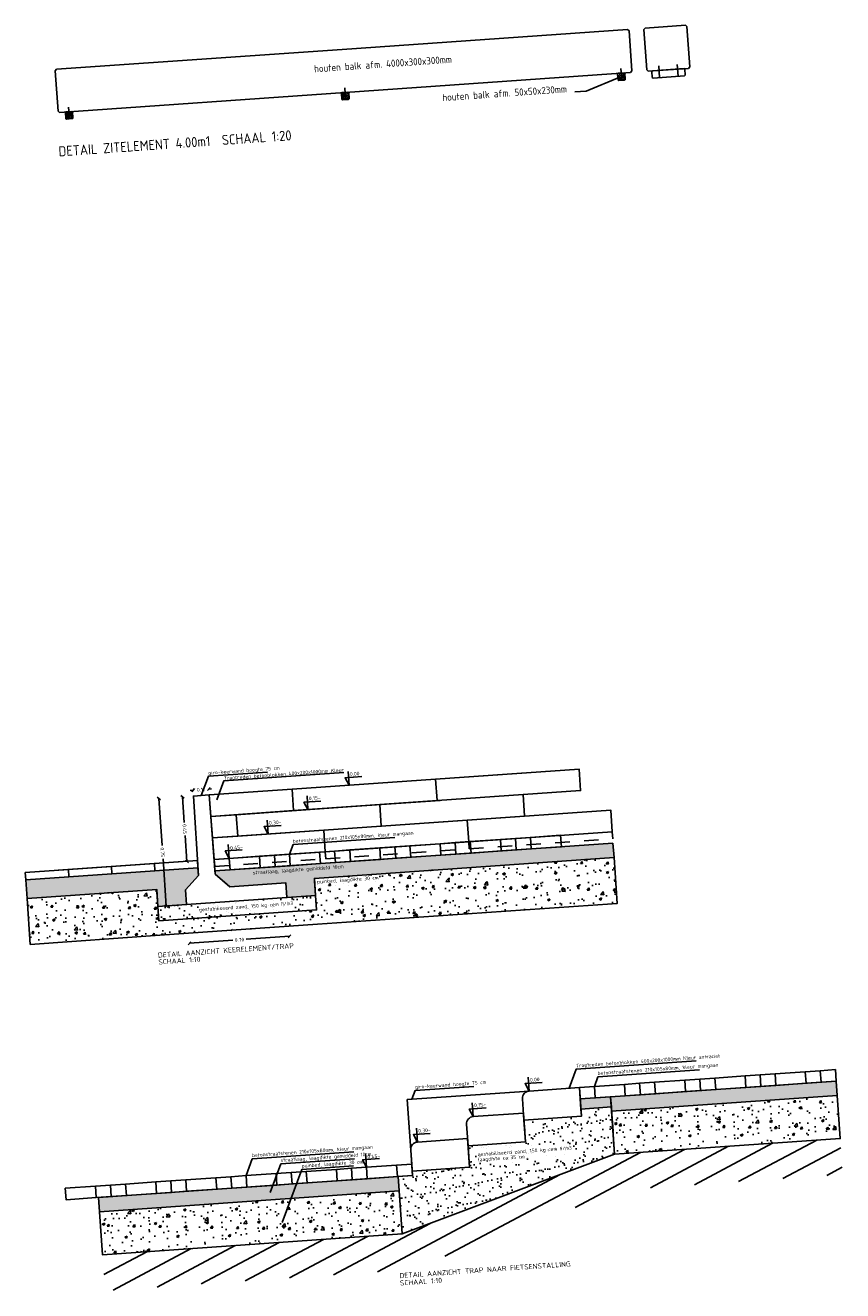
# Model space of a CAD drawing. Extents: x -410 to 7352, y -1401 to 655.
# Tile 174 of 185: x 814.88 to 820.56, y 41.94 to 50.74. Entities that reach past the tile are written whole.
import ezdxf
from ezdxf.enums import TextEntityAlignment as Align

# ---------------------------------------------------------------- set-up
doc = ezdxf.new("R2010")
doc.units = 0
doc.header["$MEASUREMENT"] = 0
doc.linetypes.add('DASHED2', pattern=[0.375, 0.25, -0.125])
for name, color, linetype in [('DET_keerwand-trap', 8, 'Continuous'), ('DET_zitelementen', 2, 'Continuous'), ('DT_detail A', 1, 'Continuous'), ('DT_detail_C', 1, 'Continuous'), ('DT_podium', 6, 'Continuous')]:
    doc.layers.add(name, color=color, linetype=linetype)
doc.styles.add('JvdL_25 1_010', font='isocp.shx', dxfattribs={"height": 25})
doc.styles.add('JvdL_25 1_010_M', font='isocp.shx', dxfattribs={"height": 0.025})
doc.styles.get("Standard").update_dxf_attribs({"font": 'isocp.shx', "bigfont": 'BIGFONT.SHX'})
doc.dimstyles.new('JvdL str_25 1_010 M', dxfattribs={"dimtxt": 0.125, "dimasz": 0.02, "dimexe": 0.18, "dimexo": 0.0625, "dimgap": 0.02, "dimtad": 0, "dimtoh": 1, "dimzin": 0, "dimdsep": 46, "dimtxsty": 'JvdL_25 1_010_M', "dimblk": 'OBLIQUE', "dimcen": 0.02, "dimse1": 1, "dimse2": 1, "dimclrd": 1, "dimclrt": 7, "dimadec": 1, "dimazin": 0, "dimtfac": 1, "dimtofl": 0, "dimtmove": 0, "dimatfit": 3, "dimfxl": 0.18, "dimtolj": 1, "dimtzin": 0, "dimarcsym": 0})
pattern_1 = [(41.4914, (815.758134, 43.27328), (-0.009848, 0.0958883), [0, -0.076, 0, -0.085, 0, -0.08125]), (11.4914, (815.75813, 43.27328), (0.078452, 0.1469245), [0, -0.041, 0, -0.0685, 0, -0.02625]), (331.4914, (815.69678, 43.269), (0.1553097, 0.0111205), [0, -0.025, 0, -0.09, 0, -0.1175]), (321.4914, (815.69678, 43.269), (0.146887, 0.0542397), [0, -0.0125, 0, -0.059, 0, -0.0675])]
pattern_2 = [(41.4914, (819.006605, 45.034585), (-0.001969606, 0.019177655), [0, -0.0152, 0, -0.017, 0, -0.01625]), (11.4914, (819.006605, 45.034585), (0.01569044, 0.0293849), [0, -0.0082, 0, -0.0137, 0, -0.00525]), (331.4914, (818.994334, 45.03373), (0.031061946, 0.00222411), [0, -0.005, 0, -0.018, 0, -0.0235]), (321.4914, (818.994334, 45.03373), (0.02937743, 0.01084794), [0, -0.0025, 0, -0.0118, 0, -0.0135])]
pattern_3 = [(53.9914, (819.10037, 44.90149), (0.179972, -0.0031684), [0.01875, -0.20625]), (358.9914, (819.10037, 44.90149), (-0.047693, 0.1851774), [0.015, -0.165]), (104.443, (819.11536, 44.90123), (0.132279, 0.182009), [0.015935, -0.1752855]), (50.1756, (819.09689, 44.95137), (0.269043, -0.022708), [0.028125, -0.309375]), (100.627, (819.1193, 44.94948), (0.216148, 0.259204), [0.023903, -0.262928]), (355.1756, (819.09689, 44.95137), (0.216147, 0.259204), [0.0225, -0.2475]), (24.9914, (819.1227, 44.94064), (0.155871, -0.0900234), [0.01875, -0.20625]), (329.9914, (819.1227, 44.94064), (0.0480625, 0.185082), [0.015, -0.165]), (75.4428, (819.13568, 44.93314), (0.2039336, 0.0950583), [0.015935, -0.1752855]), (41.4914, (819.100366, 44.90149), (-0.0027603, 0.0832332), [0, -0.163, 0, -0.1675, 0, -0.165625]), (11.4914, (819.10037, 44.90149), (0.0587444, 0.1029416), [0, -0.0955, 0, -0.15925, 0, -0.063125]), (331.4914, (819.04475, 44.89761), (0.1335244, 0.0036644), [0, -0.0625, 0, -0.195, 0, -0.25875]), (321.4914, (819.01981, 44.89587), (0.143701, 0.035114), [0, -0.08125, 0, -0.1295, 0, -0.18375])]

# ---------------------------------------------------------------- blocks, each defined once
blk = doc.blocks.new('_Oblique')
at = {"color": 0, "linetype": 'ByBlock', "lineweight": -2}
blk.add_line((-0.5, -0.5), (0.5, 0.5), dxfattribs=at)
blk = doc.blocks.new('*D110')
at = {"layer": 'Defpoints', "color": 0, "transparency": 16777216}
for p in [(815.8084, 45.3606), (816.0496, 45.3775), (816.002, 44.6223)]:
    blk.add_point(p, dxfattribs=at)
at = {"layer": 'DET_keerwand-trap', "color": 1, "lineweight": -2, "transparency": 16777216}
for p, q in [((815.8084, 45.3606), (815.8313, 45.0323)), ((815.8606, 44.6124), (815.8377, 44.9407))]:
    blk.add_line(p, q, dxfattribs=at)
at = {"layer": 'DET_keerwand-trap', "color": 1, "lineweight": -2, "transparency": 16777216, "xscale": 0.02, "yscale": 0.02, "zscale": 0.02}
for p, rotation in [((815.8084, 45.3606), 93.99140256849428), ((815.8606, 44.6124), 273.9914025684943)]:
    blk.add_blockref('_Oblique', p, dxfattribs=dict(at, rotation=rotation))
at = {"layer": 'DET_keerwand-trap', "color": 7, "transparency": 16777216, "insert": (815.8345, 44.9865), "char_height": 0.025, "attachment_point": 5, "rotation": 273.9914, "style": 'JvdL_25 1_010_M'}
blk.add_mtext('\\A1;0.75', dxfattribs=at)
blk = doc.blocks.new('*D111')
at = {"layer": 'Defpoints', "color": 0, "transparency": 16777216}
for p in [(816.1555, 45.4258), (816.0496, 45.3775), (816.1583, 45.385)]:
    blk.add_point(p, dxfattribs=at)
at = {"layer": 'DET_keerwand-trap', "color": 1, "lineweight": -2, "transparency": 16777216}
for p, q in [((816.0467, 45.4182), (816.0268, 45.4168)), ((816.1555, 45.4258), (816.1754, 45.4272))]:
    blk.add_line(p, q, dxfattribs=at)
at = {"layer": 'DET_keerwand-trap', "color": 1, "lineweight": -2, "transparency": 16777216, "xscale": 0.02, "yscale": 0.02, "zscale": 0.02}
for p, rotation in [((816.0467, 45.4182), 3.991402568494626), ((816.1555, 45.4258), 183.9914025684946)]:
    blk.add_blockref('_Oblique', p, dxfattribs=dict(at, rotation=rotation))
at = {"layer": 'DET_keerwand-trap', "color": 7, "transparency": 16777216, "insert": (816.1011, 45.422), "char_height": 0.025, "attachment_point": 5, "rotation": 3.9914, "style": 'JvdL_25 1_010_M'}
blk.add_mtext('\\A1;0.11', dxfattribs=at)
blk = doc.blocks.new('*D112')
at = {"layer": 'Defpoints', "color": 0, "transparency": 16777216}
for p in [(816.002, 44.6223), (816.6993, 44.671), (816.7181, 44.4019)]:
    blk.add_point(p, dxfattribs=at)
at = {"layer": 'DET_keerwand-trap', "color": 1, "lineweight": -2, "transparency": 16777216}
for p, q in [((816.0208, 44.3532), (816.3228, 44.3743)), ((816.7181, 44.4019), (816.4161, 44.3808))]:
    blk.add_line(p, q, dxfattribs=at)
at = {"layer": 'DET_keerwand-trap', "color": 1, "lineweight": -2, "transparency": 16777216, "xscale": 0.02, "yscale": 0.02, "zscale": 0.02}
for p, rotation in [((816.0208, 44.3532), 183.9914025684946), ((816.7181, 44.4019), 3.991402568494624)]:
    blk.add_blockref('_Oblique', p, dxfattribs=dict(at, rotation=rotation))
at = {"layer": 'DET_keerwand-trap', "color": 7, "transparency": 16777216, "insert": (816.3695, 44.3775), "char_height": 0.025, "attachment_point": 5, "rotation": 3.9914, "style": 'JvdL_25 1_010_M'}
blk.add_mtext('\\A1;0.70', dxfattribs=at)
blk = doc.blocks.new('*D113')
at = {"layer": 'Defpoints', "color": 0, "transparency": 16777216}
for p in [(816.0496, 45.3775), (816.0044, 44.9232), (816.0771, 44.9283)]:
    blk.add_point(p, dxfattribs=at)
at = {"layer": 'DET_keerwand-trap', "color": 1, "lineweight": -2, "transparency": 16777216}
for p, q in [((815.973, 45.3721), (815.9855, 45.1934)), ((816.0044, 44.9232), (815.9919, 45.1019))]:
    blk.add_line(p, q, dxfattribs=at)
at = {"layer": 'DET_keerwand-trap', "color": 1, "lineweight": -2, "transparency": 16777216, "xscale": 0.02, "yscale": 0.02, "zscale": 0.02}
for p, rotation in [((815.973, 45.3721), 93.99140256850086), ((816.0044, 44.9232), 273.9914025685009)]:
    blk.add_blockref('_Oblique', p, dxfattribs=dict(at, rotation=rotation))
at = {"layer": 'DET_keerwand-trap', "color": 7, "transparency": 16777216, "insert": (815.9887, 45.1477), "char_height": 0.025, "attachment_point": 5, "rotation": 273.9914, "style": 'JvdL_25 1_010_M'}
blk.add_mtext('\\A1;0.45', dxfattribs=at)

msp = doc.modelspace()

# ---------------------------------------------------------------- hatches: boundary and pattern name
at = {"layer": 'DET_keerwand-trap'}
h = msp.add_hatch(dxfattribs=at)
h.set_pattern_fill('AR-SAND', color=256, scale=0.01, angle=158.9895, style=0)
h.set_pattern_definition(pattern_2)
h.paths.add_polyline_path([(818.9671, 45.0497), (816.1997, 44.8566), (816.2015, 44.834), (816.284, 44.7623), (816.3032, 44.7456), (816.6922, 44.7727), (816.6993, 44.671), (816.8989, 44.6849), (816.8905, 44.8046), (818.9741, 44.95)])
h = msp.add_hatch(dxfattribs=at)
h.set_pattern_fill('AR-CONC', color=256, scale=0.025, angle=158.9895, style=0)
h.set_pattern_definition(pattern_3)
h.paths.add_polyline_path([(815.8164, 44.4089), (816.9128, 44.4854), (818.9964, 44.6308), (818.9741, 44.95), (816.8905, 44.8046), (816.8918, 44.7866), (816.8989, 44.6849), (816.9058, 44.5851), (815.8095, 44.5086), (815.8025, 44.6084), (815.7954, 44.7101), (815.7942, 44.7281), (814.8925, 44.6652), (814.9148, 44.346)])
h = msp.add_hatch(dxfattribs=at)
h.set_pattern_fill('AR-SAND', color=256, scale=0.01, angle=158.9895, style=0)
h.set_pattern_definition(pattern_2)
h.paths.add_polyline_path([(815.7942, 44.7281), (815.8025, 44.6084), (816.002, 44.6223), (815.9949, 44.7241), (816.0834, 44.8258), (816.0802, 44.8784), (814.8835, 44.7949), (814.8925, 44.6652)])
h = msp.add_hatch(dxfattribs=at)
h.set_pattern_fill('AR-SAND', color=256, scale=0.05, angle=158.9895, style=0)
h.set_pattern_definition(pattern_1)
h.paths.add_polyline_path([(816.8989, 44.6849), (816.6993, 44.671), (815.8025, 44.6084), (815.8095, 44.5086), (816.9058, 44.5851)])
h = msp.add_hatch(dxfattribs=at)
h.set_pattern_fill('AR-SAND', color=256, scale=0.01, angle=158.9895, style=0)
h.set_pattern_definition([(41.4914, (821.07376, 43.41543), (-0.00196961, 0.01917766), [0, -0.0152, 0, -0.017, 0, -0.01625]), (11.4914, (821.07376, 43.41543), (0.01569044, 0.0293849), [0, -0.0082, 0, -0.0137, 0, -0.00525]), (331.4914, (821.06149, 43.414574), (0.03106195, 0.00222411), [0, -0.005, 0, -0.018, 0, -0.0235]), (321.4914, (821.06149, 43.414574), (0.02937743, 0.01084794), [0, -0.0025, 0, -0.0118, 0, -0.0135])])
h.paths.add_polyline_path([(820.5193, 43.3946), (818.9507, 43.2852), (818.7386, 43.2704), (818.7435, 43.2006), (818.9556, 43.2154), (818.9507, 43.2852), (818.9577, 43.1854), (820.5262, 43.2949)])
h = msp.add_hatch(dxfattribs=at)
h.set_pattern_fill('AR-SAND', color=256, scale=0.05, angle=158.9895, style=0)
h.set_pattern_definition(pattern_1)
h.paths.add_polyline_path([(818.9785, 42.8862), (818.959, 43.1655), (818.9556, 43.2154), (818.7435, 43.2006), (818.747, 43.1507), (818.3479, 43.1228), (818.3584, 42.9732), (817.9593, 42.9454), (817.9698, 42.7957), (817.5708, 42.7679), (817.5728, 42.738), (817.4731, 42.731), (817.48, 42.6312), (817.5009, 42.332)])
h = msp.add_hatch(dxfattribs=at)
h.set_pattern_fill('AR-CONC', color=256, scale=0.025, angle=158.9895, style=0)
h.set_pattern_definition([(53.9914, (822.66159, 45.60107), (0.179972, -0.0031684), [0.01875, -0.20625]), (358.9914, (822.66159, 45.60107), (-0.047693, 0.1851774), [0.015, -0.165]), (104.443, (822.67659, 45.6008), (0.132279, 0.182009), [0.015935, -0.1752855]), (50.1756, (822.6581, 45.65095), (0.269043, -0.022708), [0.028125, -0.309375]), (100.627, (822.68053, 45.64906), (0.216148, 0.259204), [0.023903, -0.262928]), (355.1756, (822.6581, 45.65095), (0.216147, 0.259204), [0.0225, -0.2475]), (24.9914, (822.68392, 45.64022), (0.155871, -0.0900234), [0.01875, -0.20625]), (329.9914, (822.68392, 45.64022), (0.0480625, 0.185082), [0.015, -0.165]), (75.443, (822.6969, 45.63272), (0.2039336, 0.0950583), [0.015935, -0.1752855]), (41.4914, (822.66159, 45.60107), (-0.0027603, 0.0832332), [0, -0.163, 0, -0.1675, 0, -0.165625]), (11.4914, (822.66159, 45.60107), (0.0587444, 0.1029416), [0, -0.0955, 0, -0.15925, 0, -0.063125]), (331.4914, (822.605974, 45.59719), (0.1335244, 0.0036644), [0, -0.0625, 0, -0.195, 0, -0.25875]), (321.4914, (822.58103, 45.59545), (0.143701, 0.035114), [0, -0.08125, 0, -0.1295, 0, -0.18375])])
h.paths.add_polyline_path([(818.9577, 43.1854), (820.5262, 43.2949), (820.5471, 42.9956), (818.9785, 42.8862)])
at = {"layer": 'DET_keerwand-trap', "lineweight": -3}
h = msp.add_hatch(dxfattribs=at)
h.set_pattern_fill('ANSI31', color=8, angle=158.9895, style=0)
h.set_pattern_definition([(207.980898, (172.6837, 44.24539), (0.058647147, -0.110388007), [])])
h.paths.add_polyline_path([(819.0323, 42.6393), (820.5645, 42.7462), (820.5471, 42.9956), (818.9785, 42.8862), (817.5009, 42.332), (815.4173, 42.1866), (815.4347, 41.9372), (817.5546, 42.0851)])
at = {"layer": 'DET_keerwand-trap'}
h = msp.add_hatch(dxfattribs=at)
h.set_pattern_fill('AR-SAND', color=256, scale=0.01, angle=158.9895, style=0)
h.set_pattern_definition([(41.4914, (817.512537, 42.715848), (-0.00196961, 0.01917766), [0, -0.0152, 0, -0.017, 0, -0.01625]), (11.4914, (817.512537, 42.715848), (0.01569044, 0.0293849), [0, -0.0082, 0, -0.0137, 0, -0.00525]), (331.4914, (817.500267, 42.714992), (0.03106195, 0.00222411), [0, -0.005, 0, -0.018, 0, -0.0235]), (321.4914, (817.500267, 42.714992), (0.02937743, 0.01084794), [0, -0.0025, 0, -0.0118, 0, -0.0135])])
h.paths.add_polyline_path([(817.4731, 42.731), (815.3895, 42.5856), (815.3964, 42.4859), (817.48, 42.6312)])
h = msp.add_hatch(dxfattribs=at)
h.set_pattern_fill('AR-CONC', color=256, scale=0.025, angle=158.9895, style=0)
h.set_pattern_definition(pattern_3)
h.paths.add_polyline_path([(815.3964, 42.4859), (817.48, 42.6312), (817.5009, 42.332), (815.4173, 42.1866)])
at = {"layer": 'DET_zitelementen'}
h = msp.add_hatch(dxfattribs=at)
h.set_pattern_fill('LINE', color=8, scale=0.1, angle=49.00377, style=0)
h.set_pattern_definition([(49.004, (819.00251, 50.353927), (-0.0075475, 0.0065601), [])])
edge = h.paths.add_edge_path()
edge.add_line((819.0474, 50.3571), (819.0075, 50.3543))
edge.add_arc((819.0071, 50.3593), 0.005, 184.00377, 274.00377, ccw=False)
edge.add_line((819.0022, 50.3589), (818.9994, 50.3988))
edge.add_arc((819.0044, 50.3992), 0.005, 94.00377, 184.00377, ccw=False)
edge.add_line((819.004, 50.4042), (819.0439, 50.4069))
edge.add_arc((819.0443, 50.402), 0.005, 4.00377, 94.00377, ccw=False)
edge.add_line((819.0492, 50.4023), (819.052, 50.3624))
edge.add_arc((819.0471, 50.3621), 0.005, -85.99623, 4.00377, ccw=False)
h = msp.add_hatch(dxfattribs=at)
h.set_pattern_fill('LINE', color=8, scale=0.1, angle=49.00377, style=0)
h.set_pattern_definition([(49.004, (817.082208, 50.219519), (-0.0075475, 0.0065601), [])])
edge = h.paths.add_edge_path()
edge.add_line((817.0872, 50.2199), (817.1271, 50.2227))
edge.add_arc((817.1267, 50.2276), 0.005, 274.00377, 364.00377)
edge.add_line((817.1317, 50.228), (817.1289, 50.2679))
edge.add_arc((817.124, 50.2676), 0.005, 4.00377, 94.00377)
edge.add_line((817.1236, 50.2725), (817.0837, 50.2697))
edge.add_arc((817.0841, 50.2648), 0.005, 94.00377, 184.00377)
edge.add_line((817.0791, 50.2644), (817.0819, 50.2245))
edge.add_arc((817.0868, 50.2249), 0.005, 184.00377, 274.00377)
h = msp.add_hatch(dxfattribs=at)
h.set_pattern_fill('LINE', color=8, scale=0.1, angle=49.00377, style=0)
h.set_pattern_definition([(49.004, (815.161906, 50.085112), (-0.0075475, 0.0065601), [])])
edge = h.paths.add_edge_path()
edge.add_line((815.1669, 50.0855), (815.2068, 50.0883))
edge.add_arc((815.2064, 50.0932), 0.005, 274.00377, 364.00377)
edge.add_line((815.2114, 50.0936), (815.2086, 50.1335))
edge.add_arc((815.2037, 50.1331), 0.005, 4.00377, 94.00377)
edge.add_line((815.2033, 50.1381), (815.1634, 50.1353))
edge.add_arc((815.1638, 50.1304), 0.005, 94.00377, 184.00377)
edge.add_line((815.1588, 50.13), (815.1616, 50.0901))
edge.add_arc((815.1665, 50.0904), 0.005, 184.00377, 274.00377)

# ---------------------------------------------------------------- linework, layer by layer
at = {"layer": 'DET_keerwand-trap'}
for points in [[(816.7356, 45.4253), (818.3302, 45.5366)], [(816.1583, 45.385), (816.7356, 45.4253)], [(816.746, 45.2757), (817.7642, 45.3467)], [(816.17, 45.2355), (816.746, 45.2757)], [(816.956, 45.14), (818.2187, 45.2281)], [(816.1817, 45.0859), (816.7565, 45.126)], [(816.0771, 44.9283), (815.1086, 44.8607)], [(817.5673, 42.8178), (817.5359, 43.2667), (818.3839, 43.3258)], [(815.4173, 42.1866), (817.5009, 42.332), (818.9785, 42.8862), (820.5471, 42.9956)]]:
    msp.add_lwpolyline(points, dxfattribs=at)
at = {"layer": 'DET_keerwand-trap', "color": 1}
for points in [[(817.7332, 45.4949), (818.7307, 45.5645), (818.7412, 45.4149), (817.7436, 45.3453)], [(816.1583, 45.385), (816.7356, 45.4253), (816.746, 45.2757), (816.17, 45.2355)], [(816.7356, 45.4253), (817.7332, 45.4949), (817.7436, 45.3453), (816.746, 45.2757)], [(817.3446, 45.3174), (818.3422, 45.3871), (818.3526, 45.2374), (817.355, 45.1678)], [(816.17, 45.2355), (816.347, 45.2478), (816.3574, 45.0982), (816.1817, 45.0859)], [(816.347, 45.2478), (817.3446, 45.3174), (817.355, 45.1678), (816.3574, 45.0982)], [(817.9536, 45.2096), (817.964, 45.0599), (818.9616, 45.1295), (818.9511, 45.2792)], [(816.956, 45.14), (816.9664, 44.9903), (817.964, 45.0599), (817.9536, 45.2096)], [(816.1817, 45.0859), (816.956, 45.14), (816.9664, 44.9903), (816.1935, 44.9364)], [(818.9785, 42.8862), (818.959, 43.1655), (818.9556, 43.2154), (818.7435, 43.2006), (818.747, 43.1507), (818.3479, 43.1228), (818.3584, 42.9732), (817.9593, 42.9454), (817.9698, 42.7957), (817.5708, 42.7679), (817.5728, 42.738), (817.4731, 42.731), (817.48, 42.6312), (817.5009, 42.332), (817.5009, 42.332)]]:
    msp.add_lwpolyline(points, close=True, dxfattribs=at)
at = {"layer": 'DET_keerwand-trap', "color": 2}
msp.add_lwpolyline([(816.1583, 45.385), (816.0496, 45.3775), (816.0834, 44.8258), (815.9949, 44.7241), (816.002, 44.6223), (816.1018, 44.6293), (816.6993, 44.671), (816.6922, 44.7727), (816.3032, 44.7456), (816.2015, 44.834)], close=True, dxfattribs=at)
at = {"layer": 'DET_keerwand-trap', "linetype": 'DASHED2', "ltscale": 0.25}
for points in [[(816.9664, 44.9903), (816.9699, 44.9405), (817.9675, 45.0101), (817.964, 45.0599)], [(817.964, 45.0599), (817.9675, 45.0101), (818.9651, 45.0797), (818.9616, 45.1295)], [(816.1935, 44.9364), (816.1974, 44.8865), (816.9699, 44.9405), (816.9664, 44.9903)]]:
    msp.add_lwpolyline(points, dxfattribs=at)
at = {"layer": 'DET_keerwand-trap', "color": 6}
for points in [[(817.8694, 45.0533), (817.9741, 45.0606), (817.9797, 44.9808), (817.8749, 44.9735)], [(818.1892, 44.9955), (817.9797, 44.9808), (817.9741, 45.0606), (818.1836, 45.0753)], [(818.1836, 45.0753), (818.2884, 45.0826), (818.2939, 45.0028), (818.1892, 44.9955)], [(818.2884, 45.0826), (818.3931, 45.0899), (818.3987, 45.0101), (818.2939, 45.0028)], [(818.6082, 45.0247), (818.3987, 45.0101), (818.3931, 45.0899), (818.6026, 45.1045)], [(816.6124, 44.9656), (816.7172, 44.9729), (816.7228, 44.8931), (816.618, 44.8858)], [(816.9322, 44.9078), (816.7228, 44.8931), (816.7172, 44.9729), (816.9267, 44.9876)], [(816.9267, 44.9876), (817.0314, 44.9949), (817.037, 44.9151), (816.9322, 44.9078)], [(817.0314, 44.9949), (817.1362, 45.0022), (817.1417, 44.9224), (817.037, 44.9151)], [(817.3512, 44.937), (817.1417, 44.9224), (817.1362, 45.0022), (817.3457, 45.0168)], [(817.3457, 45.0168), (817.4504, 45.0241), (817.456, 44.9443), (817.3512, 44.937)], [(817.4504, 45.0241), (817.5551, 45.0314), (817.5607, 44.9516), (817.456, 44.9443)], [(817.7702, 44.9662), (817.5607, 44.9516), (817.5551, 45.0314), (817.7646, 45.046)], [(817.7646, 45.046), (817.8694, 45.0533), (817.8749, 44.9735), (817.7702, 44.9662)], [(816.1935, 44.9364), (816.2982, 44.9437), (816.3038, 44.8639), (816.199, 44.8566)], [(816.5133, 44.8785), (816.3038, 44.8639), (816.2982, 44.9437), (816.5077, 44.9583)], [(816.5077, 44.9583), (816.6124, 44.9656), (816.618, 44.8858), (816.5133, 44.8785)], [(820.409, 43.4671), (820.5137, 43.4745), (820.5193, 43.3946), (820.4145, 43.3873)], [(819.152, 43.3794), (819.2568, 43.3867), (819.2623, 43.3069), (819.1576, 43.2996)], [(819.4718, 43.3216), (819.2623, 43.3069), (819.2568, 43.3867), (819.4663, 43.4014)], [(819.4663, 43.4014), (819.571, 43.4087), (819.5766, 43.3289), (819.4718, 43.3216)], [(819.571, 43.4087), (819.6757, 43.416), (819.6813, 43.3362), (819.5766, 43.3289)], [(819.8908, 43.3508), (819.6813, 43.3362), (819.6757, 43.416), (819.8852, 43.4306)], [(819.8852, 43.4306), (819.99, 43.4379), (819.9955, 43.3581), (819.8908, 43.3508)], [(819.99, 43.4379), (820.0947, 43.4452), (820.1003, 43.3654), (819.9955, 43.3581)], [(820.3098, 43.38), (820.1003, 43.3654), (820.0947, 43.4452), (820.3042, 43.4598)], [(820.3042, 43.4598), (820.409, 43.4671), (820.4145, 43.3873), (820.3098, 43.38)], [(818.733, 43.3502), (818.8378, 43.3575), (818.8434, 43.2777), (818.7386, 43.2704)], [(819.0528, 43.2923), (818.8434, 43.2777), (818.8378, 43.3575), (819.0473, 43.3721)], [(819.0473, 43.3721), (819.152, 43.3794), (819.1576, 43.2996), (819.0528, 43.2923)], [(817.0491, 42.7014), (816.8396, 42.6868), (816.8341, 42.7666), (817.0435, 42.7812)], [(817.0435, 42.7812), (817.1483, 42.7885), (817.1539, 42.7087), (817.0491, 42.7014)], [(817.1483, 42.7885), (817.253, 42.7958), (817.2586, 42.716), (817.1539, 42.7087)], [(817.4681, 42.7307), (817.2586, 42.716), (817.253, 42.7958), (817.4625, 42.8105)], [(817.4625, 42.8105), (817.5673, 42.8178), (817.5728, 42.738), (817.4681, 42.7307)], [(815.7922, 42.6137), (815.5827, 42.5991), (815.5771, 42.6789), (815.7866, 42.6935)], [(815.7866, 42.6935), (815.8913, 42.7008), (815.8969, 42.621), (815.7922, 42.6137)], [(815.8913, 42.7008), (815.9961, 42.7081), (816.0017, 42.6283), (815.8969, 42.621)], [(816.2112, 42.6429), (816.0017, 42.6283), (815.9961, 42.7081), (816.2056, 42.7228)], [(816.2056, 42.7228), (816.3103, 42.7301), (816.3159, 42.6503), (816.2112, 42.6429)], [(816.3103, 42.7301), (816.4151, 42.7374), (816.4206, 42.6576), (816.3159, 42.6503)], [(816.6301, 42.6722), (816.4206, 42.6576), (816.4151, 42.7374), (816.6246, 42.752)], [(816.6246, 42.752), (816.7293, 42.7593), (816.7349, 42.6795), (816.6301, 42.6722)], [(816.7293, 42.7593), (816.8341, 42.7666), (816.8396, 42.6868), (816.7349, 42.6795)], [(815.3732, 42.5845), (815.1637, 42.5699), (815.1581, 42.6497), (815.3676, 42.6643)], [(815.3676, 42.6643), (815.4724, 42.6716), (815.4779, 42.5918), (815.3732, 42.5845)], [(815.4724, 42.6716), (815.5771, 42.6789), (815.5827, 42.5991), (815.4779, 42.5918)]]:
    msp.add_lwpolyline(points, close=True, dxfattribs=at)
at = {"layer": 'DET_keerwand-trap'}
for points in [[(818.9671, 45.0497), (816.1997, 44.8566), (816.2015, 44.834), (816.284, 44.7623), (816.3032, 44.7456), (816.6922, 44.7727), (816.6993, 44.671), (816.8989, 44.6849), (816.8905, 44.8046), (818.9741, 44.95)], [(815.8164, 44.4089), (816.9128, 44.4854), (818.9964, 44.6308), (818.9741, 44.95), (816.8905, 44.8046), (816.8905, 44.8046), (816.8918, 44.7866), (816.8918, 44.7866), (816.8989, 44.6849), (816.8989, 44.6849), (816.9058, 44.5851), (815.8095, 44.5086), (815.8095, 44.5086), (815.8025, 44.6084), (815.8025, 44.6084), (815.7954, 44.7101), (815.7942, 44.7281), (814.8925, 44.6652), (814.9148, 44.346)], [(815.4786, 44.8865), (815.1793, 44.8656), (815.1828, 44.8158), (815.482, 44.8366)], [(815.7778, 44.9074), (815.4786, 44.8865), (815.482, 44.8366), (815.7813, 44.8575)], [(816.0771, 44.9283), (815.7778, 44.9074), (815.7813, 44.8575), (816.0806, 44.8784)], [(815.1793, 44.8656), (814.88, 44.8447), (814.8835, 44.7949), (815.1828, 44.8158)], [(815.7942, 44.7281), (815.8025, 44.6084), (816.002, 44.6223), (815.9949, 44.7241), (816.0834, 44.8258), (816.0802, 44.8784), (814.8835, 44.7949), (814.8925, 44.6652)], [(816.8989, 44.6849), (816.6993, 44.671), (815.8025, 44.6084), (815.8095, 44.5086), (816.9058, 44.5851)], [(820.5193, 43.3946), (818.9507, 43.2852), (818.7386, 43.2704), (818.7435, 43.2006), (818.9556, 43.2154), (818.9507, 43.2852), (818.9507, 43.2852), (818.9507, 43.2852), (818.9507, 43.2852), (818.9577, 43.1854), (818.9577, 43.1854), (818.9577, 43.1854), (820.5262, 43.2949)], [(818.9577, 43.1854), (820.5262, 43.2949), (820.5471, 42.9956), (818.9785, 42.8862)], [(817.4731, 42.731), (815.3895, 42.5856), (815.3895, 42.5856), (815.3895, 42.5856), (815.3895, 42.5856), (815.3895, 42.5856), (815.3964, 42.4859), (815.3964, 42.4859), (815.3964, 42.4859), (817.48, 42.6312)], [(815.3964, 42.4859), (817.48, 42.6312), (817.5009, 42.332), (815.4173, 42.1866)]]:
    msp.add_lwpolyline(points, close=True, dxfattribs=at)
at = {"layer": 'DET_keerwand-trap', "color": 2, "linetype": 'Continuous'}
for points in [[(818.747, 43.1507), (818.3479, 43.1228), (818.3375, 43.2725, -0.414214), (818.3839, 43.3258), (818.733, 43.3502)], [(818.3584, 42.9732), (817.9593, 42.9454), (817.9489, 43.095, -0.414214), (817.9953, 43.1484), (818.3444, 43.1727)], [(817.9698, 42.7957), (817.5708, 42.7679), (817.5603, 42.9175, -0.414214), (817.6067, 42.9709), (817.9559, 42.9952)]]:
    msp.add_lwpolyline(points, format="xyb", close=True, dxfattribs=at)
at = {"layer": 'DET_keerwand-trap', "lineweight": -3}
msp.add_lwpolyline([(818.959, 43.1655), (818.9674, 43.0455)], dxfattribs=at)
at = {"layer": 'DET_zitelementen', "color": 1}
for p, q in [((819.0274, 50.3557), (819.0217, 50.4381)), ((819.2906, 50.3741), (819.2848, 50.4565)), ((819.4202, 50.3832), (819.4145, 50.4656)), ((817.1071, 50.2213), (817.1014, 50.3037)), ((815.1868, 50.0869), (815.1811, 50.1692))]:
    msp.add_line(p, q, dxfattribs=at)
at = {"layer": 'DET_zitelementen'}
for points in [[(817.1037, 50.2711), (815.1185, 50.1322), (815.1078, 50.1415), (815.0883, 50.4208), (815.0976, 50.4315), (817.0827, 50.5704), (819.0679, 50.7094), (819.0785, 50.7001), (819.0981, 50.4208), (819.0888, 50.4101)], [(819.2123, 50.4187), (819.4916, 50.4383), (819.5008, 50.449), (819.4813, 50.7283), (819.4706, 50.7375), (819.1913, 50.718), (819.182, 50.7073), (819.2016, 50.428)]]:
    msp.add_lwpolyline(points, close=True, dxfattribs=at)
at = {"layer": 'DET_zitelementen', "color": 7}
msp.add_lwpolyline([(819.2422, 50.4208), (819.4616, 50.4362), (819.467, 50.4315), (819.4698, 50.3916), (819.4651, 50.3863), (819.2457, 50.3709), (819.2403, 50.3756), (819.2375, 50.4155)], close=True, dxfattribs=at)
at = {"layer": 'DET_zitelementen', "color": 1}
msp.add_lwpolyline([(818.7008, 50.2745), (818.78, 50.28), (819.0147, 50.3765)], dxfattribs=at)
at = {"layer": 'DET_zitelementen', "color": 7}
for points in [[(819.0474, 50.3571), (819.0075, 50.3543, -0.414214), (819.0022, 50.3589), (818.9994, 50.3988, -0.414214), (819.004, 50.4042), (819.0439, 50.4069, -0.414214), (819.0492, 50.4023), (819.052, 50.3624, -0.414214)], [(817.0872, 50.2199), (817.1271, 50.2227, 0.414214), (817.1317, 50.228), (817.1289, 50.2679, 0.414214), (817.1236, 50.2725), (817.0837, 50.2697, 0.414214), (817.0791, 50.2644), (817.0819, 50.2245, 0.414214)], [(815.1669, 50.0855), (815.2068, 50.0883, 0.414214), (815.2114, 50.0936), (815.2086, 50.1335, 0.414214), (815.2033, 50.1381), (815.1634, 50.1353, 0.414214), (815.1588, 50.13), (815.1616, 50.0901, 0.414214)]]:
    msp.add_lwpolyline(points, format="xyb", close=True, dxfattribs=at)
at = {"layer": 'DT_detail A', "flags": 128}
for points in [[(816.104, 45.3812), (816.1537, 45.5144), (816.5633, 45.543)], [(816.212, 45.3501), (816.2618, 45.4833), (817.0958, 45.5415)], [(816.7172, 44.9729), (816.7421, 45.0395), (817.4489, 45.0888)], [(818.6617, 43.3452), (818.7115, 43.4784), (819.5454, 43.5366)], [(818.8378, 43.3575), (818.8627, 43.4241), (819.5695, 43.4734)], [(817.5682, 43.2689), (817.5907, 43.329), (818.0003, 43.3576)], [(816.4151, 42.7374), (816.4586, 42.8538), (817.1654, 42.9032)], [(816.5832, 42.6195), (816.6578, 42.8192), (817.1688, 42.8548)], [(816.6661, 42.4114), (816.8042, 42.7808), (817.1614, 42.8057)]]:
    msp.add_lwpolyline(points, dxfattribs=at)
at = {"layer": 'DT_detail_C', "color": 1, "lineweight": -3}
for points in [[(817.125, 45.5485), (817.1316, 45.453), (817.1037, 45.5045), (817.2215, 45.5127)], [(816.8391, 45.3782), (816.8458, 45.2826), (816.8179, 45.3342), (816.9356, 45.3424)], [(816.5622, 45.2085), (816.5689, 45.113), (816.541, 45.1645), (816.6587, 45.1727)], [(816.2915, 45.0393), (816.2982, 44.9437), (816.2703, 44.9952), (816.388, 45.0034)], [(818.3772, 43.4214), (818.3839, 43.3258), (818.356, 43.3774), (818.4737, 43.3856)], [(817.9886, 43.2439), (817.9953, 43.1484), (817.9674, 43.1999), (818.0851, 43.2081)], [(817.6, 43.0665), (817.6067, 42.9709), (817.5788, 43.0224), (817.6965, 43.0306)], [(817.2464, 42.8914), (817.253, 42.7958), (817.2251, 42.8474), (817.3429, 42.8556)]]:
    msp.add_lwpolyline(points, dxfattribs=at)

# ---------------------------------------------------------------- texts
at = {"layer": 'DET_keerwand-trap', "color": 2, "style": 'JvdL_25 1_010_M'}
for s, p in [('DETAIL AANZICHT KEERELEMENT/TRAP', (815.8035, 44.2534)), ('SCHAAL 1:10', (815.8069, 44.2049)), ('DETAIL AANZICHT TRAP NAAR FIETSENSTALLING', (817.4831, 42.0238)), ('SCHAAL 1:10', (817.4866, 41.9729))]:
    msp.add_text(s, height=0.035, rotation=3.9914, dxfattribs=at).set_placement(p)
at = {"layer": 'DET_zitelementen', "color": 7}
for s, p in [('houten balk afm. 4000x300x300mm', (817.8479, 50.4771)), ('houten balk afm. 50x50x230mm', (818.6481, 50.2708))]:
    msp.add_text(s, height=0.05, rotation=4.00377, dxfattribs=at).set_placement(p, align=Align.RIGHT)
at = {"layer": 'DET_zitelementen', "color": 2}
msp.add_text('DETAIL ZITELEMENT 4.00m1  SCHAAL 1:20', height=0.07, rotation=4.00377, dxfattribs=at).set_placement((815.1134, 49.8249))
at = {"layer": 'DT_detail A', "style": 'JvdL_25 1_010'}
for s, p in [('giro-keerwand hoogte 75 cm', (816.1536, 45.5254)), ('Traptreden betonblokken 400x200x1000mm Kleur ', (816.2614, 45.4891)), ('betonstraatstenen 210x105x80mm, kleur mangaan', (816.7404, 45.0515)), ('straatlaag, laagdikte gemiddeld 10cm', (816.4625, 44.8317)), ('puinbed, laagdikte 30 cm', (816.9095, 44.7685)), ('gestabiliseerd zand, 150 kg cem II/m3', (816.0894, 44.5745)), ('Traptreden betonblokken 400x200x1000mm Kleur antraciet ', (818.7107, 43.4891)), ('betonstraatstenen 210x105x80mm, kleur mangaan', (818.8609, 43.4371)), ('giro-keerwand hoogte 75 cm', (817.5905, 43.3412)), ('betonstraatstenen 210x105x80mm, kleur mangaan', (816.4569, 42.8666)), ('straatlaag, laagdikte gemiddeld 10cm', (816.656, 42.832)), ('gestabiliseerd zand, 150 kg cem II/m3', (818.0269, 42.8727)), ('laagdikte ca 35 cm', (818.0295, 42.8357)), ('puinbed, laagdikte 30 cm', (816.8025, 42.7931))]:
    msp.add_text(s, height=0.025, rotation=3.9914, dxfattribs=at).set_placement(p)
at = {"layer": 'DT_podium', "color": 7, "lineweight": -3, "style": 'JvdL_25 1_010_M'}
for s, p in [('0,00', (817.1385, 45.5175)), ('0,15-', (816.8526, 45.3481)), ('0,30-', (816.5757, 45.1782)), ('0,45-', (816.3053, 45.0038)), ('0,00', (818.3907, 43.3903)), ('0,15-', (818.0021, 43.2139)), ('0,30-', (817.6135, 43.0362)), ('0,45-', (817.2602, 42.8559))]:
    msp.add_text(s, height=0.025, rotation=3.9914, dxfattribs=at).set_placement(p)

# ---------------------------------------------------------------- dimensions: what is measured, and where the dimension line sits
at = {"layer": 'DET_keerwand-trap'}
for base, p1, p2, angle, picture, middle in [((816.1555, 45.4258), (816.0496, 45.3775), (816.1583, 45.385), 3.9914, '*D111', (816.1011, 45.422)), ((815.8084, 45.3606), (816.002, 44.6223), (816.0496, 45.3775), 93.9914, '*D110', (815.8345, 44.9865)), ((816.0044, 44.9232), (816.0496, 45.3775), (816.0771, 44.9283), 93.9914, '*D113', (815.9887, 45.1477))]:
    dim = msp.add_linear_dim(base=base, p1=p1, p2=p2, angle=angle, dimstyle='JvdL str_25 1_010 M', dxfattribs=at)
    dim.commit()
    dim.dimension.update_dxf_attribs({"geometry": picture, "text_midpoint": middle})
dim = msp.add_linear_dim(base=(816.7181, 44.4019), p1=(816.002, 44.6223), p2=(816.6993, 44.671), angle=3.9914, dimstyle='JvdL str_25 1_010 M', dxfattribs=at)
dim.commit()
dim.dimension.update_dxf_attribs({"geometry": '*D112', "text_midpoint": (816.3695, 44.3775), "dimtype": 160})

doc.saveas('drawing.dxf')
